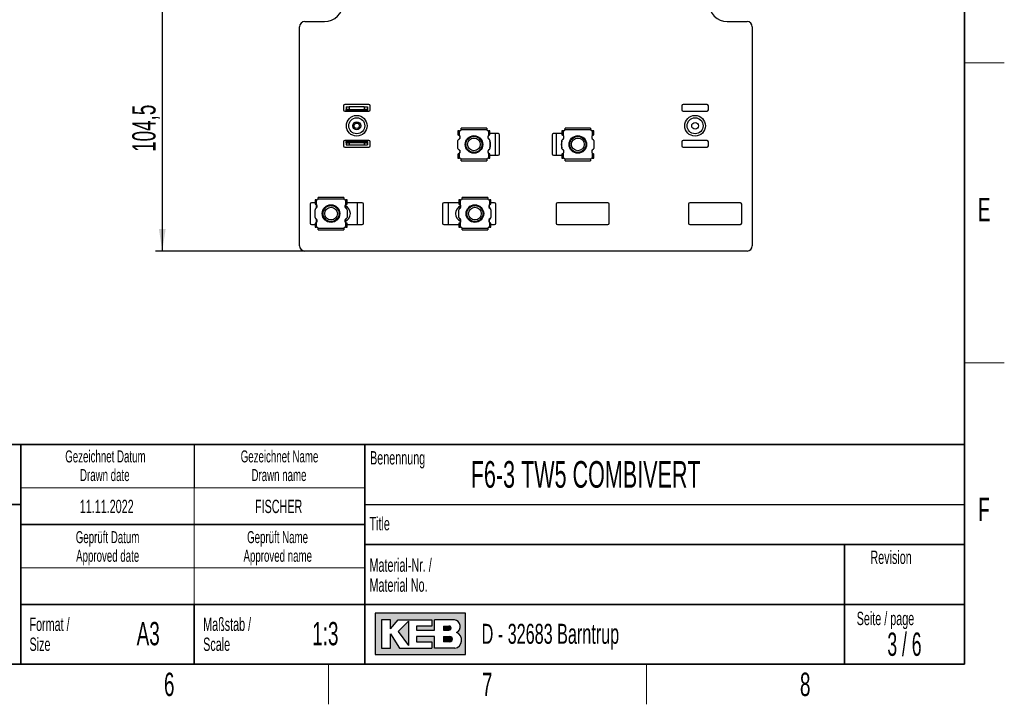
# Paper-space layout 'Blatt3' of a CAD drawing. Header units: millimetres. Extents: x 5 to 418, y 2 to 292.
# Tile 40 of 53: x 266 to 414, y 6 to 109. Entities that reach past the tile are written whole.
import ezdxf

# ---------------------------------------------------------------- set-up
doc = ezdxf.new("R2010")
doc.units = ezdxf.units.MM
doc.layers.add('SLD-0', color=7, linetype='Continuous')
doc.styles.add('SLDTEXTSTYLE0', font='TXT', dxfattribs={"width": 0.605})
doc.styles.add('SLDTEXTSTYLE1', font='TXT', dxfattribs={"width": 0.563})
doc.dimstyles.new('SLDDIMSTYLE1', dxfattribs={"dimtxt": 3.5, "dimasz": 3.302, "dimexe": 0, "dimexo": 0.0625, "dimgap": 0.875, "dimtad": 1, "dimlfac": 2.5, "dimrnd": 1e-09, "dimzin": 12, "dimdsep": 46, "dimtxsty": 'SLDTEXTSTYLE0', "dimsah": 1, "dimcen": 0.09, "dimadec": 0, "dimazin": 3, "dimtfac": 1, "dimtofl": 0, "dimtmove": 0, "dimatfit": 3, "dimfxl": 1, "dimfrac": 2, "dimtolj": 1, "dimtzin": 12, "dimarcsym": 0})

# ---------------------------------------------------------------- blocks, each defined once
blk = doc.blocks.new('_D_23')
at = {"layer": 'SLD-0', "color": 7}
for p, q in [((309.763673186, 115.8214822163), (286.563673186, 115.8214822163)), ((287.563673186, 115.8214822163), (287.563673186, 74.0214822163)), ((308.963673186, 74.0214822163), (286.563673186, 74.0214822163))]:
    blk.add_line(p, q, dxfattribs=at)
for points in [[(287.563673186, 115.8214822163), (287.055673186, 112.5194822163), (288.071673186, 112.5194822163)], [(287.563673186, 74.0214822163), (288.071673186, 77.3234822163), (287.055673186, 77.3234822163)]]:
    blk.add_solid(points, dxfattribs=at)
at = {"layer": 'SLD-0', "color": 7, "insert": (283.0519358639, 88.9058573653), "char_height": 3.5, "attachment_point": 1, "rotation": 90.0000000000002, "style": 'SLDTEXTSTYLE0'}
blk.add_mtext('104,5', dxfattribs=at)

psp = doc.layouts.new('Blatt3')

# ---------------------------------------------------------------- hatches: boundary and pattern name
at = {"linetype": 'Continuous'}
h = psp.add_hatch(color=7, dxfattribs=at)
h.paths.add_polyline_path([(319.519086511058, 13.45626988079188), (333.083981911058, 13.45626988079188), (333.083981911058, 19.65736492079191), (319.519086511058, 19.65736492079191)], flags=0)
edge = h.paths.add_edge_path(flags=0)
edge.add_arc((331.3188604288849, 15.61738520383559), 1.20464082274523, -81.72003226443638, 70.1709600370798, ccw=False)
edge.add_line((331.4923410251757, 14.42530131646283), (331.480008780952, 14.42519098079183))
edge.add_line((331.480008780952, 14.42519098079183), (328.4331606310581, 14.42519098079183))
edge.add_line((328.4331606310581, 14.42519098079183), (328.4331606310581, 16.16924896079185))
edge.add_line((328.4331606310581, 16.16924896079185), (325.7201815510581, 16.16924896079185))
edge.add_line((325.7201815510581, 16.16924896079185), (325.7201815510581, 15.39411208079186))
edge.add_line((325.7201815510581, 15.39411208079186), (328.0455921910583, 15.39411208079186))
edge.add_line((328.0455921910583, 15.39411208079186), (328.0455921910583, 14.42519098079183))
edge.add_line((328.0455921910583, 14.42519098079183), (323.2009866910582, 14.42519098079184))
edge.add_line((323.2009866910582, 14.42519098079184), (321.8444971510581, 16.55681740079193))
edge.add_line((321.8444971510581, 16.55681740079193), (321.8444971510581, 14.42519098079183))
edge.add_line((321.8444971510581, 14.42519098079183), (320.4880076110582, 14.42519098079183))
edge.add_line((320.4880076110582, 14.42519098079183), (320.4880076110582, 18.68844382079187))
edge.add_line((320.4880076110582, 18.68844382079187), (321.8444971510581, 18.68844382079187))
edge.add_line((321.8444971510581, 18.68844382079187), (321.8444971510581, 17.33195428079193))
edge.add_line((321.8444971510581, 17.33195428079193), (323.0072024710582, 18.68844382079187))
edge.add_line((323.0072024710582, 18.68844382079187), (328.0455921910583, 18.68844382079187))
edge.add_line((328.0455921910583, 18.68844382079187), (328.0455921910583, 17.71952272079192))
edge.add_line((328.0455921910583, 17.71952272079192), (325.7201815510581, 17.71952272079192))
edge.add_line((325.7201815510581, 17.71952272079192), (325.7201815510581, 17.13817006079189))
edge.add_line((325.7201815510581, 17.13817006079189), (328.4331606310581, 17.13817006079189))
edge.add_line((328.4331606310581, 17.13817006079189), (328.4331606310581, 18.68844382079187))
edge.add_line((328.4331606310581, 18.68844382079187), (331.4242487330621, 18.68844382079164))
edge.add_line((331.4242487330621, 18.68844382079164), (331.4256482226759, 18.68844382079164))
edge.add_line((331.4256482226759, 18.68844382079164), (331.4259454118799, 18.68845828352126))
edge.add_arc((331.2860949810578, 17.67430640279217), 1.023749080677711, -64.45894120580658, 82.14849338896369, ccw=False)
psp.add_hatch(color=7, dxfattribs=at).paths.add_polyline_path([(324.5574762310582, 14.81275942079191), (324.557476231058, 18.49465960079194), (323.0072024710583, 16.94438584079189)], flags=0)
h = psp.add_hatch(color=7, dxfattribs=at)
edge = h.paths.add_edge_path(flags=0)
edge.add_line((329.7896501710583, 17.13817006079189), (330.6013652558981, 17.13817006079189))
edge.add_arc((330.6568434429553, 17.42884639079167), 0.2959232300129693, 259.1945394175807, 460.8054605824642)
edge.add_line((330.6013652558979, 17.71952272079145), (329.7896501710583, 17.71952272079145))
edge.add_line((329.7896501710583, 17.71952272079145), (329.7896501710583, 17.13817006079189))
h = psp.add_hatch(color=7, dxfattribs=at)
edge = h.paths.add_edge_path(flags=0)
edge.add_line((329.7896501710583, 15.39411208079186), (330.7588584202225, 15.39411208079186))
edge.add_arc((330.7588584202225, 15.78168052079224), 0.3875684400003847, 270.0000000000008, 450.0000000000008)
edge.add_line((330.7588584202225, 16.16924896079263), (330.7386620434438, 16.16924896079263))
edge.add_line((330.7386620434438, 16.16924896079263), (329.7896501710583, 16.16924896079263))
edge.add_line((329.7896501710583, 16.16924896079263), (329.7896501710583, 15.39411208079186))

# ---------------------------------------------------------------- linework, layer by layer
at = {"color": 7, "linetype": 'Continuous', "lineweight": 25}
for p, q in [((308.963673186, 108.4614822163), (311.923673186, 108.4614822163)), ((372.403673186, 108.4614822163), (375.363673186, 108.4614822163)), ((308.163673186, 74.8214822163), (308.163673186, 107.6614822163)), ((376.163673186, 107.6614822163), (376.163673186, 74.8214822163)), ((314.763673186, 95.8214822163), (314.763673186, 95.2214822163)), ((318.563673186, 96.0214822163), (314.963673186, 96.0214822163)), ((314.963673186, 95.0214822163), (318.563673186, 95.0214822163)), ((315.163673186, 95.6614822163), (315.163673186, 95.2614822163)), ((315.163673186, 95.6614822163), (315.6255534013, 95.6614822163)), ((315.6255534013, 95.2614822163), (315.163673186, 95.2614822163)), ((315.163673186, 95.0614822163), (315.163673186, 95.2614822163)), ((318.363673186, 95.0614822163), (315.163673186, 95.0614822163)), ((315.163673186, 95.0614822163), (315.163673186, 95.0214822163)), ((315.6255534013, 95.6614822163), (315.6255534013, 95.2614822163)), ((317.9017929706, 95.6614822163), (315.6255534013, 95.6614822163)), ((315.6255534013, 95.2614822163), (317.9017929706, 95.2614822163)), ((317.9017929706, 95.6614822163), (317.9017929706, 95.2614822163)), ((317.9017929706, 95.6614822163), (318.363673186, 95.6614822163)), ((318.363673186, 95.2614822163), (317.9017929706, 95.2614822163)), ((318.363673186, 95.6614822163), (318.363673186, 95.2614822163)), ((318.363673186, 95.2614822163), (318.363673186, 95.0614822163)), ((318.363673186, 95.0214822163), (318.363673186, 95.0614822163)), ((318.763673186, 95.2214822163), (318.763673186, 95.8214822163)), ((365.563673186, 95.8214822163), (365.563673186, 95.2214822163)), ((369.363673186, 96.0214822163), (365.763673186, 96.0214822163)), ((365.763673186, 95.0214822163), (369.363673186, 95.0214822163)), ((369.563673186, 95.2214822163), (369.563673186, 95.8214822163)), ((331.963673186, 92.0734822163), (331.963673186, 91.4592530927)), ((332.193673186, 92.0734822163), (331.963673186, 92.0734822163)), ((332.193673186, 91.3395998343), (332.193673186, 92.0734822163)), ((332.193673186, 92.0734822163), (332.245673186, 92.0734822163)), ((332.443673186, 92.2714822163), (332.4429457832, 92.2545257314)), ((332.4429457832, 92.2545257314), (336.2844005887, 92.2545257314)), ((332.443673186, 92.2714822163), (332.443673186, 92.4614822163)), ((336.283673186, 92.4614822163), (332.443673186, 92.4614822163)), ((336.283673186, 92.4614822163), (336.283673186, 92.2714822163)), ((336.2844005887, 92.2545257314), (336.283673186, 92.2714822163)), ((336.481673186, 92.0734822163), (336.533673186, 92.0734822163)), ((336.533673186, 92.0734822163), (336.533673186, 91.3395998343)), ((336.763673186, 92.0734822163), (336.533673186, 92.0734822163)), ((336.763673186, 91.4592530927), (336.763673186, 92.0734822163)), ((347.563673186, 92.0734822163), (347.563673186, 91.4592530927)), ((347.793673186, 92.0734822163), (347.563673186, 92.0734822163)), ((347.793673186, 91.3395998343), (347.793673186, 92.0734822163)), ((347.793673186, 92.0734822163), (347.845673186, 92.0734822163)), ((348.043673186, 92.2714822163), (348.0429457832, 92.2545257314)), ((348.0429457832, 92.2545257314), (351.8844005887, 92.2545257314)), ((348.043673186, 92.2714822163), (348.043673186, 92.4614822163)), ((351.883673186, 92.4614822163), (348.043673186, 92.4614822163)), ((351.883673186, 92.4614822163), (351.883673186, 92.2714822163)), ((351.8844005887, 92.2545257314), (351.883673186, 92.2714822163)), ((352.081673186, 92.0734822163), (352.133673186, 92.0734822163)), ((352.133673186, 92.0734822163), (352.133673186, 91.3395998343)), ((352.363673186, 92.0734822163), (352.133673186, 92.0734822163)), ((352.363673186, 91.4592530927), (352.363673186, 92.0734822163)), ((314.763673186, 90.4214822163), (314.763673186, 89.8214822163)), ((318.563673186, 90.6214822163), (314.963673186, 90.6214822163)), ((315.163673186, 90.6214822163), (315.163673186, 90.4614822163)), ((315.163673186, 90.4614822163), (318.363673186, 90.4614822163)), ((315.163673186, 90.2614822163), (315.163673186, 90.4614822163)), ((315.163673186, 90.2614822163), (315.6255534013, 90.2614822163)), ((315.163673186, 90.2614822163), (315.163673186, 89.9814822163)), ((315.6255534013, 90.2614822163), (315.6255534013, 89.9814822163)), ((317.9017929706, 90.2614822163), (315.6255534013, 90.2614822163)), ((317.9017929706, 90.2614822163), (317.9017929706, 89.9814822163)), ((317.9017929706, 90.2614822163), (318.363673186, 90.2614822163)), ((318.363673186, 90.4614822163), (318.363673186, 90.6214822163)), ((318.363673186, 90.4614822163), (318.363673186, 90.2614822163)), ((318.363673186, 90.2614822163), (318.363673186, 89.9814822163)), ((318.763673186, 89.8214822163), (318.763673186, 90.4214822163)), ((331.963673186, 89.4346353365), (331.963673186, 90.6083290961)), ((332.223673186, 91.3004797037), (332.223673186, 90.9024847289)), ((336.480251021, 90.9433743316), (336.6026633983, 90.8028267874)), ((338.023673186, 91.6414822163), (336.763673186, 91.6414822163)), ((336.763673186, 90.6083290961), (336.763673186, 89.4346353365)), ((337.581097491, 88.4014822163), (337.581097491, 91.6414822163)), ((338.223673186, 88.6014822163), (338.223673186, 91.4414822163)), ((346.103673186, 91.4414822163), (346.103673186, 88.6014822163)), ((347.563673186, 91.6414822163), (346.303673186, 91.6414822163)), ((346.7462488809, 88.4014822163), (346.7462488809, 91.6414822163)), ((347.563673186, 89.4346353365), (347.563673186, 90.6083290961)), ((347.7246829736, 90.8028267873), (347.847095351, 90.9433743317)), ((352.103673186, 90.9024847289), (352.103673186, 91.3004797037)), ((352.363673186, 90.6083290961), (352.363673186, 89.4346353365)), ((365.563673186, 90.4214822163), (365.563673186, 89.8214822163)), ((369.363673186, 90.6214822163), (365.763673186, 90.6214822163)), ((369.563673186, 89.8214822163), (369.563673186, 90.4214822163)), ((314.963673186, 89.6214822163), (318.563673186, 89.6214822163)), ((315.163673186, 89.9814822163), (315.6255534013, 89.9814822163)), ((315.6255534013, 89.9814822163), (317.9017929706, 89.9814822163)), ((317.9017929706, 89.9814822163), (318.363673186, 89.9814822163)), ((332.223673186, 89.1404797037), (332.223673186, 88.7424847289)), ((336.6026633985, 89.2401376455), (336.4802510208, 89.0995901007)), ((347.8470953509, 89.099590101), (347.7246829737, 89.2401376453)), ((352.103673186, 88.7424847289), (352.103673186, 89.1404797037)), ((365.763673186, 89.6214822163), (369.363673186, 89.6214822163)), ((331.963673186, 88.5837113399), (331.963673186, 87.9694822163)), ((331.963673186, 87.9694822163), (332.193673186, 87.9694822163)), ((332.193673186, 87.9694822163), (332.193673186, 88.7033645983)), ((332.245673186, 87.9694822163), (332.193673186, 87.9694822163)), ((336.2844005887, 87.7884387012), (332.4429457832, 87.7884387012)), ((332.4429457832, 87.7884387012), (332.443673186, 87.7714822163)), ((332.443673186, 87.5814822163), (332.443673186, 87.7714822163)), ((332.443673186, 87.5814822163), (336.283673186, 87.5814822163)), ((336.283673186, 87.7714822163), (336.2844005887, 87.7884387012)), ((336.283673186, 87.7714822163), (336.283673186, 87.5814822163)), ((336.533673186, 87.9694822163), (336.481673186, 87.9694822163)), ((336.533673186, 88.7033645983), (336.533673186, 87.9694822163)), ((336.533673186, 87.9694822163), (336.763673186, 87.9694822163)), ((336.763673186, 87.9694822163), (336.763673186, 88.5837113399)), ((336.763673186, 88.4014822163), (338.023673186, 88.4014822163)), ((346.303673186, 88.4014822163), (347.563673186, 88.4014822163)), ((347.563673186, 88.5837113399), (347.563673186, 87.9694822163)), ((347.563673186, 87.9694822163), (347.793673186, 87.9694822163)), ((347.793673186, 87.9694822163), (347.793673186, 88.7033645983)), ((347.845673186, 87.9694822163), (347.793673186, 87.9694822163)), ((351.8844005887, 87.7884387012), (348.0429457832, 87.7884387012)), ((348.0429457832, 87.7884387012), (348.043673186, 87.7714822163)), ((348.043673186, 87.5814822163), (348.043673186, 87.7714822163)), ((348.043673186, 87.5814822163), (351.883673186, 87.5814822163)), ((351.883673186, 87.7714822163), (351.8844005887, 87.7884387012)), ((351.883673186, 87.7714822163), (351.883673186, 87.5814822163)), ((352.133673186, 87.9694822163), (352.081673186, 87.9694822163)), ((352.133673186, 88.7033645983), (352.133673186, 87.9694822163)), ((352.133673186, 87.9694822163), (352.363673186, 87.9694822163)), ((352.363673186, 87.9694822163), (352.363673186, 88.5837113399)), ((310.503673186, 81.6934822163), (310.503673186, 81.0792530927)), ((310.733673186, 81.6934822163), (310.503673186, 81.6934822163)), ((310.733673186, 81.6934822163), (310.785673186, 81.6934822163)), ((310.733673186, 80.9595998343), (310.733673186, 81.6934822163)), ((310.983673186, 81.8914822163), (310.9829457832, 81.8745257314)), ((310.9829457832, 81.8745257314), (314.8244005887, 81.8745257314)), ((310.983673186, 81.8914822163), (310.983673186, 82.0814822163)), ((314.823673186, 82.0814822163), (310.983673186, 82.0814822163)), ((314.823673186, 82.0814822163), (314.823673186, 81.8914822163)), ((314.8244005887, 81.8745257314), (314.823673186, 81.8914822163)), ((315.021673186, 81.6934822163), (315.073673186, 81.6934822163)), ((315.073673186, 81.6934822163), (315.073673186, 80.9595998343)), ((315.303673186, 81.6934822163), (315.073673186, 81.6934822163)), ((315.303673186, 81.0792530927), (315.303673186, 81.6934822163)), ((332.103673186, 81.6934822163), (332.103673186, 81.0792530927)), ((332.333673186, 81.6934822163), (332.103673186, 81.6934822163)), ((332.333673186, 80.9595998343), (332.333673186, 81.6934822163)), ((332.333673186, 81.6934822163), (332.385673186, 81.6934822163)), ((332.583673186, 81.8914822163), (332.5829457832, 81.8745257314)), ((332.5829457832, 81.8745257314), (336.4244005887, 81.8745257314)), ((332.583673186, 81.8914822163), (332.583673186, 82.0814822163)), ((336.423673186, 82.0814822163), (332.583673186, 82.0814822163)), ((336.423673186, 82.0814822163), (336.423673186, 81.8914822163)), ((336.4244005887, 81.8745257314), (336.423673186, 81.8914822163)), ((336.621673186, 81.6934822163), (336.673673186, 81.6934822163)), ((336.673673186, 81.6934822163), (336.673673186, 80.9595998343)), ((336.903673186, 81.6934822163), (336.673673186, 81.6934822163)), ((336.903673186, 81.0792530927), (336.903673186, 81.6934822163)), ((309.763673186, 81.0614822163), (309.763673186, 78.2214822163)), ((310.503673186, 81.2614822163), (309.963673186, 81.2614822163)), ((310.503673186, 79.0546353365), (310.503673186, 80.2283290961)), ((310.6268935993, 80.4006098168), (310.703673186, 80.600648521)), ((310.703673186, 80.453154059), (310.703673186, 80.9892075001)), ((317.563673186, 81.2614822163), (315.303673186, 81.2614822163)), ((315.303673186, 80.2283290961), (315.303673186, 79.0546353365)), ((316.8538556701, 78.0214822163), (316.8538556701, 81.2614822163)), ((317.763673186, 78.2214822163), (317.763673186, 81.0614822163)), ((329.643673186, 81.0614822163), (329.643673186, 78.2214822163)), ((332.103673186, 81.2614822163), (329.843673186, 81.2614822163)), ((330.5534907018, 78.0214822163), (330.5534907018, 81.2614822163)), ((332.103673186, 79.0546353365), (332.103673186, 80.2283290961)), ((332.2268935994, 80.400609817), (332.4109336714, 80.8164040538)), ((336.703673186, 80.453154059), (336.703673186, 80.9865523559)), ((337.443673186, 81.2614822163), (336.903673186, 81.2614822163)), ((336.903673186, 80.2283290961), (336.903673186, 79.0546353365)), ((337.643673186, 78.2214822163), (337.643673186, 81.0614822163)), ((346.683673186, 81.0614822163), (346.683673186, 78.2214822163)), ((354.483673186, 81.2614822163), (346.883673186, 81.2614822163)), ((354.683673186, 78.2214822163), (354.683673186, 81.0614822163)), ((366.563673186, 81.0614822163), (366.563673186, 78.2214822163)), ((374.363673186, 81.2614822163), (366.763673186, 81.2614822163)), ((374.563673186, 78.2214822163), (374.563673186, 81.0614822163)), ((310.703673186, 78.6823159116), (310.6268935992, 78.8823546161)), ((310.703673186, 78.2964120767), (310.703673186, 78.8298103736)), ((315.1804527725, 78.8823546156), (314.9964127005, 78.4665603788)), ((336.7804527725, 78.8823546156), (336.703673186, 78.6823159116)), ((336.703673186, 78.2937569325), (336.703673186, 78.8298103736)), ((309.963673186, 78.0214822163), (310.503673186, 78.0214822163)), ((310.503673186, 78.2037113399), (310.503673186, 77.5894822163)), ((310.503673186, 77.5894822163), (310.733673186, 77.5894822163)), ((310.733673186, 77.5894822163), (310.733673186, 78.3233645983)), ((310.785673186, 77.5894822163), (310.733673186, 77.5894822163)), ((314.8244005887, 77.4084387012), (310.9829457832, 77.4084387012)), ((310.9829457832, 77.4084387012), (310.983673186, 77.3914822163)), ((310.983673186, 77.2014822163), (310.983673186, 77.3914822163)), ((310.983673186, 77.2014822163), (314.823673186, 77.2014822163)), ((314.823673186, 77.3914822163), (314.8244005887, 77.4084387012)), ((314.823673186, 77.3914822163), (314.823673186, 77.2014822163)), ((315.073673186, 77.5894822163), (315.021673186, 77.5894822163)), ((315.073673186, 78.3233645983), (315.073673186, 77.5894822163)), ((315.073673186, 77.5894822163), (315.303673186, 77.5894822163)), ((315.303673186, 77.5894822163), (315.303673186, 78.2037113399)), ((315.303673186, 78.0214822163), (317.563673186, 78.0214822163)), ((329.843673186, 78.0214822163), (332.103673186, 78.0214822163)), ((332.103673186, 78.2037113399), (332.103673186, 77.5894822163)), ((332.103673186, 77.5894822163), (332.333673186, 77.5894822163)), ((332.333673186, 77.5894822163), (332.333673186, 78.3233645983)), ((332.385673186, 77.5894822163), (332.333673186, 77.5894822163)), ((336.4244005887, 77.4084387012), (332.5829457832, 77.4084387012)), ((332.5829457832, 77.4084387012), (332.583673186, 77.3914822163)), ((332.583673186, 77.2014822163), (332.583673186, 77.3914822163)), ((332.583673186, 77.2014822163), (336.423673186, 77.2014822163)), ((336.423673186, 77.3914822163), (336.4244005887, 77.4084387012)), ((336.423673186, 77.3914822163), (336.423673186, 77.2014822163)), ((336.673673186, 77.5894822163), (336.621673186, 77.5894822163)), ((336.673673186, 78.3233645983), (336.673673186, 77.5894822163)), ((336.673673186, 77.5894822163), (336.903673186, 77.5894822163)), ((336.903673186, 77.5894822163), (336.903673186, 78.2037113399)), ((336.903673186, 78.0214822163), (337.443673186, 78.0214822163)), ((346.883673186, 78.0214822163), (354.483673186, 78.0214822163)), ((366.763673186, 78.0214822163), (374.363673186, 78.0214822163)), ((375.363673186, 74.0214822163), (308.963673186, 74.0214822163))]:
    psp.add_line(p, q, dxfattribs=at)
at = {"color": 7, "linetype": 'Continuous', "lineweight": 25, "flags": 128}
for points in [[(314.9964127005, 80.8164040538), (315.076605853, 80.6604835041), (315.1804527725, 80.400609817)], [(336.703673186, 80.600648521), (336.7765913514, 80.4120943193), (336.7804527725, 80.400609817)], [(332.4109336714, 78.4665603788), (332.3452609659, 78.5920744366), (332.2268935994, 78.8823546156)]]:
    psp.add_lwpolyline(points, dxfattribs=at)
at = {"color": 7, "linetype": 'Continuous', "lineweight": 25}
for centre, radius in [((316.763673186, 92.8214822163), 1.550000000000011), ((316.763673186, 92.8214822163), 1.200000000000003), ((316.763673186, 92.8214822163), 0.6000000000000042), ((316.763673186, 92.8214822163), 0.3999999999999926), ((367.563673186, 92.8214822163), 1.549999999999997), ((367.563673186, 92.8214822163), 1.200000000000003), ((367.563673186, 92.8214822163), 0.5), ((334.363673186, 90.0214822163), 1.319999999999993), ((334.363673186, 90.0214822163), 1.199999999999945), ((334.363673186, 90.0214822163), 0.9545999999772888), ((349.963673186, 90.0214822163), 1.319999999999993), ((349.963673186, 90.0214822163), 1.199999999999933), ((349.963673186, 90.0214822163), 0.9545999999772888), ((312.903673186, 79.6414822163), 1.319999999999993), ((312.903673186, 79.6414822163), 1.200000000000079), ((312.903673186, 79.6414822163), 0.9545999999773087), ((334.503673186, 79.6414822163), 1.319999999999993), ((334.503673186, 79.6414822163), 1.200000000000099), ((334.503673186, 79.6414822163), 0.9545999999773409)]:
    psp.add_circle(centre, radius, dxfattribs=at)
for centre, radius, start, end in [((311.923673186, 111.2214822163), 2.760000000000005, 270, 90), ((372.403673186, 111.2214822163), 2.760000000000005, 90, 270), ((308.963673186, 107.6614822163), 0.8000000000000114, 90, 180), ((375.363673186, 107.6614822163), 0.8000000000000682, 0, 90), ((314.963673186, 95.8214822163), 0.2000000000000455, 90, 180), ((314.963673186, 95.2214822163), 0.2000000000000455, 180, 270), ((318.563673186, 95.8214822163), 0.2000000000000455, 0, 90), ((318.563673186, 95.2214822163), 0.2000000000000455, 270, 360), ((365.763673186, 95.8214822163), 0.1999999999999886, 90, 180), ((365.763673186, 95.2214822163), 0.2000000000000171, 180, 270), ((369.363673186, 95.8214822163), 0.1999999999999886, 0, 90), ((369.363673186, 95.2214822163), 0.2000000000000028, 270, 0), ((332.245673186, 92.2714822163), 0.1980000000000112, 270, 355.0872399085), ((336.481673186, 92.2714822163), 0.1980000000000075, 184.9127600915, 270), ((347.845673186, 92.2714822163), 0.1980000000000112, 270, 355.0872399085), ((352.081673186, 92.2714822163), 0.1980000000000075, 184.9127600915, 270), ((314.963673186, 90.4214822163), 0.2000000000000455, 90, 180), ((318.563673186, 90.4214822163), 0.2000000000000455, 0, 90), ((332.143673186, 90.6083290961), 0.1800000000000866, 114.0420759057, 180), ((331.923673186, 91.1014822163), 0.3600000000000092, 294.0420759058, 41.4096221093), ((336.803673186, 91.1014822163), 0.3599999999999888, 138.5903778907, 245.9579240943), ((336.583673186, 90.6083290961), 0.1800000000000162, 0, 65.9579240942), ((335.563673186, 90.0214822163), 1.300000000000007, 337.3801350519, 22.6198649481), ((338.023673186, 91.4414822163), 0.1999999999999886, 0, 90), ((346.303673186, 91.4414822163), 0.2000000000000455, 90, 180), ((348.763673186, 90.0214822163), 1.299999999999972, 157.380135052, 202.619864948), ((347.743673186, 90.6083290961), 0.1800000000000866, 114.0420759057, 180), ((347.523673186, 91.1014822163), 0.3600000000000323, 294.0420759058, 41.4096221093), ((352.403673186, 91.1014822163), 0.3599999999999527, 138.5903778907, 245.9579240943), ((352.183673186, 90.6083290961), 0.1800000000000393, 0, 65.9579240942), ((365.763673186, 90.4214822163), 0.1999999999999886, 90, 180), ((369.363673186, 90.4214822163), 0.1999999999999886, 0, 90), ((314.963673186, 89.8214822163), 0.2000000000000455, 180, 270), ((318.563673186, 89.8214822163), 0.2000000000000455, 270, 0), ((332.143673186, 89.4346353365), 0.17999999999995, 180, 245.9579240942), ((331.923673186, 88.9414822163), 0.3600000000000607, 318.5903778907, 65.9579240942), ((336.803673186, 88.9414822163), 0.3599999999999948, 114.0420759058, 221.4096221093), ((336.583673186, 89.4346353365), 0.1800000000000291, 294.0420759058, 0), ((347.743673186, 89.4346353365), 0.17999999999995, 180, 245.9579240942), ((347.523673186, 88.9414822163), 0.3600000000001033, 318.5903778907, 65.9579240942), ((352.403673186, 88.9414822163), 0.3599999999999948, 114.0420759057, 221.4096221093), ((352.183673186, 89.4346353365), 0.1800000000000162, 294.0420759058, 0), ((365.763673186, 89.8214822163), 0.2000000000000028, 180, 270), ((369.363673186, 89.8214822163), 0.1999999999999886, 270, 0), ((332.245673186, 87.7714822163), 0.1980000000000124, 4.9127600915, 90), ((336.481673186, 87.7714822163), 0.1980000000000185, 90, 175.0872399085), ((338.023673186, 88.6014822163), 0.2000000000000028, 270, 0), ((346.303673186, 88.6014822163), 0.2000000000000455, 180, 270), ((347.845673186, 87.7714822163), 0.1980000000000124, 4.9127600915, 90), ((352.081673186, 87.7714822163), 0.1980000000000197, 90, 175.0872399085), ((310.785673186, 81.8914822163), 0.1980000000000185, 270, 355.0872399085), ((315.021673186, 81.8914822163), 0.1980000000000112, 184.9127600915, 270), ((332.385673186, 81.8914822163), 0.1980000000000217, 270, 355.0872399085), ((336.621673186, 81.8914822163), 0.1980000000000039, 184.9127600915, 270), ((309.963673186, 81.0614822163), 0.2000000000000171, 90, 180), ((310.683673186, 80.2283290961), 0.180000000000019, 114.0420759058, 180), ((310.463673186, 80.7214822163), 0.3599999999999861, 294.0420759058, 41.4096221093), ((315.343673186, 80.7214822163), 0.3600000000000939, 138.5903778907, 245.9579240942), ((314.503673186, 79.6414822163), 1.300000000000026, 292.6443695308, 67.3556304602), ((315.123673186, 80.2283290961), 0.1800000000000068, 360, 65.9579240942), ((317.563673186, 81.0614822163), 0.1999999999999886, 0, 90), ((329.843673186, 81.0614822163), 0.2000000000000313, 90, 180), ((332.903673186, 79.6414822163), 1.299999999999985, 112.6443695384, 247.3556304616), ((332.283673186, 80.2283290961), 0.1800000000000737, 114.0420759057, 180), ((332.063673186, 80.7214822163), 0.3600000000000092, 294.0420759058, 41.4096221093), ((336.943673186, 80.7214822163), 0.359999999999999, 138.5903778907, 245.9579240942), ((336.723673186, 80.2283290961), 0.1800000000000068, 0, 65.9579240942), ((337.443673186, 81.0614822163), 0.2000000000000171, 0, 90), ((346.883673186, 81.0614822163), 0.1999999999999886, 90, 180), ((354.483673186, 81.0614822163), 0.2000000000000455, 0, 90), ((366.763673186, 81.0614822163), 0.2000000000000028, 90, 180), ((374.363673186, 81.0614822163), 0.1999999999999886, 0, 90), ((310.683673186, 79.0546353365), 0.1800000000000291, 180, 245.9579240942), ((310.463673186, 78.5614822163), 0.3599999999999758, 318.5903778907, 65.9579240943), ((315.343673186, 78.5614822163), 0.3600000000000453, 114.0420759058, 221.4096221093), ((315.123673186, 79.0546353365), 0.1800000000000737, 294.0420759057, 360), ((332.283673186, 79.0546353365), 0.1800000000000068, 180, 245.9579240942), ((332.063673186, 78.5614822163), 0.36000000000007, 318.5903778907, 65.9579240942), ((336.943673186, 78.5614822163), 0.3600000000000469, 114.0420759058, 221.4096221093), ((336.723673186, 79.0546353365), 0.1800000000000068, 294.0420759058, 0), ((309.963673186, 78.2214822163), 0.1999999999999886, 180, 270), ((310.785673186, 77.3914822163), 0.1980000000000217, 4.9127600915, 90), ((315.021673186, 77.3914822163), 0.1980000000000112, 90, 175.0872399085), ((317.563673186, 78.2214822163), 0.1999999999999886, 270, 0), ((329.843673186, 78.2214822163), 0.2000000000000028, 180, 270), ((332.385673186, 77.3914822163), 0.1980000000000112, 4.9127600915, 90), ((336.621673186, 77.3914822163), 0.1980000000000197, 90, 175.0872399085), ((337.443673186, 78.2214822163), 0.2000000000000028, 270, 0), ((346.883673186, 78.2214822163), 0.2000000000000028, 180, 270), ((354.483673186, 78.2214822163), 0.2000000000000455, 270, 0), ((366.763673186, 78.2214822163), 0.1999999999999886, 180, 270), ((374.363673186, 78.2214822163), 0.1999999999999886, 270, 0), ((308.963673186, 74.8214822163), 0.8000000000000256, 180, 270), ((375.363673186, 74.8214822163), 0.8000000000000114, 270, 0)]:
    psp.add_arc(centre, radius, start, end, dxfattribs=at)
for points, knots in [([(331.9636731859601, 91.45925309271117), (331.9638206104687, 91.4592367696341), (331.9641164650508, 91.4592040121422), (331.9665278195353, 91.45892694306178), (331.9704273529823, 91.45844364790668), (331.9759105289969, 91.45769057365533), (331.9828337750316, 91.45661520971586), (331.9911536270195, 91.45514106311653), (332.0009515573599, 91.45314515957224), (332.011935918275, 91.4505619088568), (332.0238703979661, 91.44733492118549), (332.0366352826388, 91.44339552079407), (332.0504083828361, 91.43855093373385), (332.0690634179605, 91.4310892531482), (332.0883249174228, 91.42194176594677), (332.1074543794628, 91.41119010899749), (332.1218617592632, 91.4021813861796), (332.1360801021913, 91.39231368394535), (332.1500042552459, 91.38162710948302), (332.1636010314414, 91.37005973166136), (332.178424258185, 91.35622708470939), (332.1880922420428, 91.34568522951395), (332.1936731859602, 91.33959983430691)], [0, 0, 0, 0, 0.0475667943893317, 0.0954580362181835, 0.1443752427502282, 0.1936493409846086, 0.2412174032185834, 0.2891231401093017, 0.3381147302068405, 0.3874953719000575, 0.4338984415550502, 0.4806534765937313, 0.528541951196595, 0.576835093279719, 0.6652945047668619, 0.7101878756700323, 0.7557060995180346, 0.8004626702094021, 0.8454783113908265, 0.8912326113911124, 0.9372128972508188, 1, 1, 1, 1]), ([(336.5336731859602, 91.33959983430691), (336.5537075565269, 91.35941232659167), (336.5939152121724, 91.39917468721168), (336.662662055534, 91.4348061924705), (336.717211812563, 91.4519879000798), (336.7556145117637, 91.45851461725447), (336.7608560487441, 91.45899493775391), (336.7636731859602, 91.45925309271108)], [0, 0, 0, 0, 0.2136915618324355, 0.4288648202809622, 0.6133709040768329, 0.7922007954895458, 1, 1, 1, 1]), ([(347.5636731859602, 91.45925309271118), (347.5638206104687, 91.45923676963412), (347.5641164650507, 91.45920401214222), (347.5665278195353, 91.4589269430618), (347.5704273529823, 91.4584436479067), (347.5759105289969, 91.45769057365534), (347.5828337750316, 91.45661520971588), (347.5911536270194, 91.45514106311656), (347.6009515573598, 91.45314515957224), (347.611935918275, 91.45056190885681), (347.6238703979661, 91.4473349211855), (347.6366352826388, 91.44339552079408), (347.650408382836, 91.43855093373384), (347.6690634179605, 91.43108925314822), (347.6883249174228, 91.42194176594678), (347.7074543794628, 91.4111901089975), (347.7218617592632, 91.40218138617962), (347.7360801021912, 91.39231368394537), (347.7500042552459, 91.38162710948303), (347.7636010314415, 91.37005973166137), (347.778424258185, 91.35622708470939), (347.7880922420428, 91.34568522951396), (347.7936731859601, 91.33959983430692)], [0, 0, 0, 0, 0.0475667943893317, 0.0954580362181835, 0.1443752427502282, 0.1936493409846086, 0.2412174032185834, 0.2891231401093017, 0.3381147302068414, 0.3874953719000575, 0.4338984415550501, 0.4806534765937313, 0.5285419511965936, 0.576835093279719, 0.6652945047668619, 0.7101878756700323, 0.7557060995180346, 0.8004626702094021, 0.8454783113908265, 0.8912326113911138, 0.9372128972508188, 1, 1, 1, 1]), ([(352.1336731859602, 91.33959983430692), (352.1537075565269, 91.3594123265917), (352.1939152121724, 91.3991746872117), (352.262662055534, 91.4348061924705), (352.317211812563, 91.45198790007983), (352.3556145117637, 91.45851461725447), (352.3608560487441, 91.45899493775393), (352.3636731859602, 91.4592530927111)], [0, 0, 0, 0, 0.2136915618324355, 0.4288648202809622, 0.6133709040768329, 0.7922007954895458, 1, 1, 1, 1]), ([(332.1936731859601, 88.70336459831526), (332.1736388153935, 88.68355210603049), (332.1334311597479, 88.64378974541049), (332.0646843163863, 88.60815824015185), (332.0101345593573, 88.59097653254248), (331.9717318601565, 88.58444981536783), (331.9664903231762, 88.58396949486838), (331.9636731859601, 88.58371133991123)], [0, 0, 0, 0, 0.2136915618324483, 0.4288648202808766, 0.6133709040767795, 0.7922007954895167, 1, 1, 1, 1]), ([(336.7636731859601, 88.58371133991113), (336.7630777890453, 88.58377534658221), (336.7618699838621, 88.58390518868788), (336.7521530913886, 88.5851132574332), (336.7367884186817, 88.58759344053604), (336.7161504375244, 88.59201340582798), (336.6909567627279, 88.59920083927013), (336.6633673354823, 88.60946200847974), (336.6342515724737, 88.62328705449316), (336.6053930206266, 88.64033805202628), (336.5770250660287, 88.66107874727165), (336.5530011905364, 88.68232930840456), (336.5392590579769, 88.69728531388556), (336.5336731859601, 88.70336459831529)], [0, 0, 0, 0, 0.0954473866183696, 0.1936218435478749, 0.2890814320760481, 0.3874285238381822, 0.4805669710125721, 0.5767182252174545, 0.6649293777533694, 0.7556451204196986, 0.8454197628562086, 0.9371665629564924, 1, 1, 1, 1]), ([(347.7936731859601, 88.70336459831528), (347.7736388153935, 88.68355210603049), (347.7334311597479, 88.6437897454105), (347.6646843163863, 88.60815824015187), (347.6101345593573, 88.59097653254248), (347.5717318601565, 88.58444981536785), (347.5664903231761, 88.5839694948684), (347.5636731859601, 88.58371133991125)], [0, 0, 0, 0, 0.2136915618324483, 0.4288648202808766, 0.6133709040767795, 0.7922007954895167, 1, 1, 1, 1]), ([(352.3636731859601, 88.58371133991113), (352.3630777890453, 88.58377534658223), (352.3618699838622, 88.5839051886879), (352.3521530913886, 88.58511325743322), (352.3367884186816, 88.58759344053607), (352.3161504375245, 88.59201340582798), (352.2909567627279, 88.59920083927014), (352.2633673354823, 88.60946200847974), (352.2342515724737, 88.62328705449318), (352.2053930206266, 88.64033805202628), (352.1770250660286, 88.66107874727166), (352.1530011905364, 88.68232930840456), (352.1392590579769, 88.69728531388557), (352.1336731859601, 88.7033645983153)], [0, 0, 0, 0, 0.0954473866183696, 0.1936218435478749, 0.2890814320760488, 0.3874285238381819, 0.4805669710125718, 0.5767182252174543, 0.6649293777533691, 0.7556451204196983, 0.8454197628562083, 0.9371665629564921, 1, 1, 1, 1]), ([(310.5036731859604, 81.07925309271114), (310.5042685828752, 81.07918908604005), (310.5054763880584, 81.07905924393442), (310.5151932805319, 81.0778511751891), (310.5305579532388, 81.07537099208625), (310.551195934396, 81.07095102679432), (310.5763896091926, 81.06376359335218), (310.6039790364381, 81.05350242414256), (310.6330947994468, 81.03967737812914), (310.6619533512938, 81.02262638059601), (310.6903213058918, 81.00188568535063), (310.7143451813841, 80.98063512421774), (310.7280873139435, 80.96567911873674), (310.7336731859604, 80.95959983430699)], [0, 0, 0, 0, 0.0954473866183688, 0.193621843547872, 0.2890814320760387, 0.3874285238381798, 0.4805669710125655, 0.5767182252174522, 0.664929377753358, 0.7556451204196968, 0.8454197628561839, 0.9371665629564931, 1, 1, 1, 1]), ([(315.0736731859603, 80.95959983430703), (315.093707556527, 80.97941232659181), (315.1339152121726, 81.01917468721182), (315.2026620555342, 81.05480619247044), (315.2572118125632, 81.07198790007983), (315.2956145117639, 81.07851461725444), (315.3008560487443, 81.07899493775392), (315.3036731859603, 81.07925309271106)], [0, 0, 0, 0, 0.2136915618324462, 0.4288648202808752, 0.6133709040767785, 0.7922007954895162, 1, 1, 1, 1]), ([(332.10367318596, 81.07925309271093), (332.1038206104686, 81.07923676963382), (332.1041164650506, 81.07920401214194), (332.1065278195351, 81.0789269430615), (332.1104273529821, 81.07844364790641), (332.1159105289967, 81.07769057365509), (332.1228337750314, 81.07661520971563), (332.1311536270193, 81.07514106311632), (332.1409515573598, 81.07314515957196), (332.1519359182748, 81.07056190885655), (332.163870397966, 81.06733492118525), (332.1766352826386, 81.0633955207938), (332.1904083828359, 81.05855093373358), (332.2090634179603, 81.05108925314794), (332.2283249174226, 81.0419417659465), (332.2474543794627, 81.03119010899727), (332.261861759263, 81.02218138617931), (332.2760801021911, 81.0123136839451), (332.2900042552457, 81.00162710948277), (332.3036010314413, 80.99005973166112), (332.3184242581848, 80.97622708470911), (332.3280922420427, 80.96568522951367), (332.33367318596, 80.95959983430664)], [0, 0, 0, 0, 0.0475667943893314, 0.095458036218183, 0.1443752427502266, 0.1936493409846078, 0.2412174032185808, 0.2891231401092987, 0.3381147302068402, 0.387495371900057, 0.4338984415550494, 0.4806534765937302, 0.5285419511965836, 0.5768350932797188, 0.6652945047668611, 0.7101878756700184, 0.7557060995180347, 0.800462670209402, 0.8454783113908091, 0.8912326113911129, 0.937212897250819, 1, 1, 1, 1]), ([(336.67367318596, 80.95959983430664), (336.6937075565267, 80.97941232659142), (336.7339152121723, 81.01917468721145), (336.8026620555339, 81.05480619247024), (336.8572118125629, 81.07198790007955), (336.8956145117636, 81.07851461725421), (336.900856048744, 81.07899493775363), (336.90367318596, 81.07925309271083)], [0, 0, 0, 0, 0.2136915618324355, 0.4288648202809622, 0.6133709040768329, 0.7922007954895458, 1, 1, 1, 1]), ([(310.7336731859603, 78.32336459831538), (310.7136388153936, 78.30355210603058), (310.673431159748, 78.2637897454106), (310.6046843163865, 78.22815824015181), (310.5501345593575, 78.21097653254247), (310.5117318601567, 78.20444981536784), (310.5064903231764, 78.20396949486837), (310.5036731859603, 78.20371133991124)], [0, 0, 0, 0, 0.2136915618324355, 0.4288648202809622, 0.6133709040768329, 0.7922007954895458, 1, 1, 1, 1]), ([(315.3036731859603, 78.20371133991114), (315.3035257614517, 78.2037276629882), (315.3032299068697, 78.20376042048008), (315.3008185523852, 78.20403748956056), (315.2969190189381, 78.20452078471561), (315.2914358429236, 78.20527385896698), (315.2845125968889, 78.20634922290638), (315.276192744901, 78.20782336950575), (315.2663948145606, 78.20981927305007), (315.2554104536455, 78.21240252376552), (315.2434759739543, 78.21562951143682), (315.2307110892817, 78.21956891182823), (315.2169379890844, 78.22441349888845), (315.19828295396, 78.23187517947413), (315.1790214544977, 78.24102266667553), (315.1598919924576, 78.25177432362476), (315.1454846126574, 78.26078304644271), (315.1312662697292, 78.27065074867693), (315.1173421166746, 78.28133732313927), (315.103745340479, 78.29290470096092), (315.0889221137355, 78.30673734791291), (315.0792541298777, 78.31727920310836), (315.0736731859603, 78.32336459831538)], [0, 0, 0, 0, 0.0475667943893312, 0.095458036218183, 0.1443752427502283, 0.1936493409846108, 0.2412174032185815, 0.2891231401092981, 0.3381147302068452, 0.3874953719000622, 0.4338984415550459, 0.480653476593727, 0.5285419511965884, 0.5768350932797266, 0.665294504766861, 0.7101878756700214, 0.7557060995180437, 0.8004626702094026, 0.8454783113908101, 0.891232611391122, 0.9372128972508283, 1, 1, 1, 1]), ([(332.33367318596, 78.32336459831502), (332.3136388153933, 78.30355210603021), (332.2734311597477, 78.26378974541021), (332.2046843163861, 78.22815824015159), (332.1501345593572, 78.21097653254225), (332.1117318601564, 78.20444981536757), (332.106490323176, 78.20396949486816), (332.10367318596, 78.20371133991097)], [0, 0, 0, 0, 0.2136915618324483, 0.4288648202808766, 0.6133709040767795, 0.7922007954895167, 1, 1, 1, 1]), ([(336.90367318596, 78.20371133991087), (336.9030777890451, 78.20377534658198), (336.901869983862, 78.20390518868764), (336.8921530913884, 78.20511325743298), (336.8767884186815, 78.20759344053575), (336.8561504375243, 78.21201340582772), (336.8309567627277, 78.21920083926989), (336.8033673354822, 78.22946200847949), (336.7742515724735, 78.24328705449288), (336.7453930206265, 78.26033805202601), (336.7170250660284, 78.2810787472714), (336.6930011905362, 78.3023293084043), (336.6792590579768, 78.3172853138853), (336.67367318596, 78.32336459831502)], [0, 0, 0, 0, 0.0954473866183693, 0.1936218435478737, 0.2890814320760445, 0.3874285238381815, 0.4805669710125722, 0.5767182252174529, 0.6649293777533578, 0.7556451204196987, 0.8454197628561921, 0.9371665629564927, 1, 1, 1, 1])]:
    psp.add_open_spline(points, degree=3, knots=knots, dxfattribs=at)
at = {"layer": 'SLD-0', "lineweight": 35}
for p, q in [((408, 12), (408, 282.5)), ((225.616731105, 45), (266.3304509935, 45)), ((266.3304509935, 12), (266.3304509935, 45)), ((266.3304509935, 45), (266.3304509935, 12)), ((318, 45), (266.3304509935, 45)), ((318, 45), (318, 12)), ((318, 45), (318, 40.1053465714)), ((318, 45), (408, 45)), ((318, 45), (318, 12)), ((408, 45), (408, 12)), ((225.616731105, 36), (266.3304509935, 36)), ((266.3304509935, 33), (318, 33)), ((408, 30), (318, 30)), ((390, 12), (390, 30)), ((266.3304509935, 21), (318, 21)), ((292.3304509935, 21), (292.3304509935, 12)), ((318, 21), (390, 21)), ((390, 21), (408, 21)), ((26, 12), (408, 12)), ((225.616731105, 12), (266.3304509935, 12)), ((266.3304509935, 12), (318, 12)), ((408, 12), (318, 12))]:
    psp.add_line(p, q, dxfattribs=at)
at = {"layer": 'SLD-0', "lineweight": 18}
for p, q in [((408, 102.25), (414, 102.25)), ((408, 57.25), (414, 57.25)), ((266.3304509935, 38.5), (318, 38.5)), ((292.3304509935, 38.5), (292.3304509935, 33)), ((292.3304509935, 33), (292.3304509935, 26.5)), ((266.3304509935, 26.5), (318, 26.5)), ((292.3304509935, 26.5), (292.3304509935, 21)), ((312.5, 6), (312.5, 12)), ((360.25, 6), (360.25, 12))]:
    psp.add_line(p, q, dxfattribs=at)
at = {"layer": 'SLD-0'}
for p, q in [((292.3304509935, 45), (292.3304509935, 38.5)), ((318, 36), (408, 36)), ((331.4242487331, 18.6884438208), (331.4256482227, 18.6884438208)), ((331.4256482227, 18.6884438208), (331.4259454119, 18.6884582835)), ((331.480008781, 14.4251909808), (331.4923410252, 14.4253013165))]:
    psp.add_line(p, q, dxfattribs=at)
at = {"layer": 'SLD-0', "linetype": 'Continuous'}
for p, q in [((333.0839819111, 19.6573649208), (319.5190865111, 19.6573649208)), ((319.5190865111, 19.6573649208), (319.5190865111, 13.4562698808)), ((333.0839819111, 13.4562698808), (333.0839819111, 19.6573649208)), ((321.8444971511, 18.6884438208), (320.4880076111, 18.6884438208)), ((320.4880076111, 18.6884438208), (320.4880076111, 14.4251909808)), ((321.8444971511, 17.3319542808), (323.0072024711, 18.6884438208)), ((321.8444971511, 17.3319542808), (321.8444971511, 18.6884438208)), ((323.0072024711, 18.6884438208), (328.0455921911, 18.6884438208)), ((324.5574762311, 18.4946596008), (323.0072024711, 16.9443858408)), ((324.5574762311, 18.4946596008), (324.5574762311, 14.8127594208)), ((328.0455921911, 18.6884438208), (328.0455921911, 17.7195227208)), ((331.4242487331, 18.6884438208), (328.4331606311, 18.6884438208)), ((328.4331606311, 17.1381700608), (328.4331606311, 18.6884438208)), ((331.4242487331, 18.6884438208), (331.4256482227, 18.6884438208)), ((331.4256482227, 18.6884438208), (331.4259454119, 18.6884582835)), ((321.8444971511, 14.4251909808), (321.8444971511, 16.5568174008)), ((321.8444971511, 16.5568174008), (323.2009866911, 14.4251909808)), ((323.0072024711, 16.9443858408), (324.5574762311, 14.8127594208)), ((325.7201815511, 17.7195227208), (325.7201815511, 17.1381700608)), ((328.0455921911, 17.7195227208), (325.7201815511, 17.7195227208)), ((325.7201815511, 17.1381700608), (328.4331606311, 17.1381700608)), ((329.7896501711, 17.7195227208), (330.6013652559, 17.7195227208)), ((329.7896501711, 17.7195227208), (329.7896501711, 17.1381700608)), ((329.7896501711, 17.1381700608), (330.6013652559, 17.1381700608)), ((325.7201815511, 16.1692489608), (325.7201815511, 15.3941120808)), ((328.4331606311, 16.1692489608), (325.7201815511, 16.1692489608)), ((325.7201815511, 15.3941120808), (328.0455921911, 15.3941120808)), ((328.0455921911, 15.3941120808), (328.0455921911, 14.4251909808)), ((328.4331606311, 14.4251909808), (328.4331606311, 16.1692489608)), ((329.7896501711, 16.1692489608), (330.7588584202, 16.1692489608)), ((329.7896501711, 16.1692489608), (329.7896501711, 15.3941120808)), ((330.7588584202, 15.3941120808), (329.7896501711, 15.3941120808)), ((330.7386620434, 16.1692489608), (330.7588584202, 16.1692489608)), ((319.5190865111, 13.4562698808), (333.0839819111, 13.4562698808)), ((320.4880076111, 14.4251909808), (321.8444971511, 14.4251909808)), ((323.2009866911, 14.4251909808), (328.0455921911, 14.4251909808)), ((331.480008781, 14.4251909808), (328.4331606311, 14.4251909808)), ((331.480008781, 14.4251909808), (331.4923410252, 14.4253013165))]:
    psp.add_line(p, q, dxfattribs=at)
for centre, radius, start, end in [((331.2860949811, 17.6743064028), 1.023749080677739, 295.5410587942, 82.148493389), ((330.656843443, 17.4288463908), 0.2959232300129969, 259.1945394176, 100.8054605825), ((331.3188604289, 15.6173852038), 1.204640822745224, 278.2799677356, 70.1709600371), ((330.7588584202, 15.7816805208), 0.3875684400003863, 270, 90)]:
    psp.add_arc(centre, radius, start, end, dxfattribs=at)

# ---------------------------------------------------------------- texts
at = {"layer": 'SLD-0'}
for s, insert, char_height, attachment_point, style in [('E', (410.9815679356, 82.0010772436), 3.5, 2, 'SLDTEXTSTYLE0'), ('Gezeichnet Datum', (279.0254468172, 44.103942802), 1.8, 2, 'SLDTEXTSTYLE0'), ('Gezeichnet Name', (305.1708434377, 44.1039425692), 1.8, 2, 'SLDTEXTSTYLE0'), ('Benennung', (318.7636716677, 43.9908879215), 2, 1, 'SLDTEXTSTYLE0'), ('Drawn date', (278.9302899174, 41.3039429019), 1.8, 2, 'SLDTEXTSTYLE0'), ('F6-3 TW5 COMBIVERT', (333.8826865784, 42.5045192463), 4, 1, 'SLDTEXTSTYLE0'), ('Drawn name', (305.0870934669, 41.303942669), 1.8, 2, 'SLDTEXTSTYLE0'), ('F', (410.9536166, 37.0010772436), 3.5, 2, 'SLDTEXTSTYLE0'), ('11.11.2022', (279.2203041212, 36.6989570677), 2, 2, 'SLDTEXTSTYLE0'), ('FISCHER', (305.0382389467, 36.6989570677), 2, 2, 'SLDTEXTSTYLE0'), ('Title', (318.6797653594, 34.1107265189), 2, 1, 'SLDTEXTSTYLE0'), ('Geprüft Datum', (279.349366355, 31.9851255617), 1.8, 2, 'SLDTEXTSTYLE0'), ('Geprüft Name', (304.8761939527, 31.9851255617), 1.8, 2, 'SLDTEXTSTYLE0'), ('Approved date', (279.3620221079, 29.1851256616), 1.8, 2, 'SLDTEXTSTYLE0'), ('Approved name', (304.900256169, 29.1851256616), 1.8, 2, 'SLDTEXTSTYLE0'), ('Revision', (393.8965220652, 29.0591225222), 2, 1, 'SLDTEXTSTYLE0'), ('Material-Nr. /', (318.6797653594, 27.8878268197), 2, 1, 'SLDTEXTSTYLE0'), ('Material No.', (318.6797653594, 24.8878267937), 2, 1, 'SLDTEXTSTYLE0'), ('Seite / page', (391.8390568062, 19.8830679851), 2, 1, 'SLDTEXTSTYLE0'), ('Format /', (267.6250939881, 19.0115942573), 2, 1, 'SLDTEXTSTYLE0'), ('A3', (285.4514616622, 18.3608999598), 3.5, 2, 'SLDTEXTSTYLE0'), ('Maßstab /', (293.7028556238, 19.0115944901), 2, 1, 'SLDTEXTSTYLE0'), ('1:3', (312.0485231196, 18.3609001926), 3.5, 2, 'SLDTEXTSTYLE0'), ('D - 32683 Barntrup', (335.5202035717, 18.0786992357), 3, 1, 'SLDTEXTSTYLE0'), ('3 / 6', (399.0055062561, 16.7706515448), 3.5, 2, 'SLDTEXTSTYLE1'), ('Size', (267.6250939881, 16.0115942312), 2, 1, 'SLDTEXTSTYLE0'), ('Scale', (293.7028556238, 16.011594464), 2, 1, 'SLDTEXTSTYLE0'), ('6', (288.6027123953, 10.7429955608), 3.5, 2, 'SLDTEXTSTYLE0'), ('7', (336.3527123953, 10.7429955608), 3.5, 2, 'SLDTEXTSTYLE0'), ('8', (384.1027123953, 10.7429955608), 3.5, 2, 'SLDTEXTSTYLE0')]:
    psp.add_mtext(s, dxfattribs=dict(at, insert=insert, char_height=char_height, attachment_point=attachment_point, style=style))

# ---------------------------------------------------------------- dimensions: what is measured, and where the dimension line sits
at = {"layer": 'SLD-0', "color": 7}
dim = psp.add_linear_dim(base=(287.563673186, 74.0214822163), p1=(309.763673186, 115.8214822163), p2=(308.963673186, 74.0214822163), angle=90, dimstyle='SLDDIMSTYLE1', dxfattribs=at)
dim.commit()
dim.dimension.update_dxf_attribs({"geometry": '_D_23', "text_midpoint": (287.563673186, 94.9214822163), "dimtype": 160})

doc.saveas('drawing.dxf')
